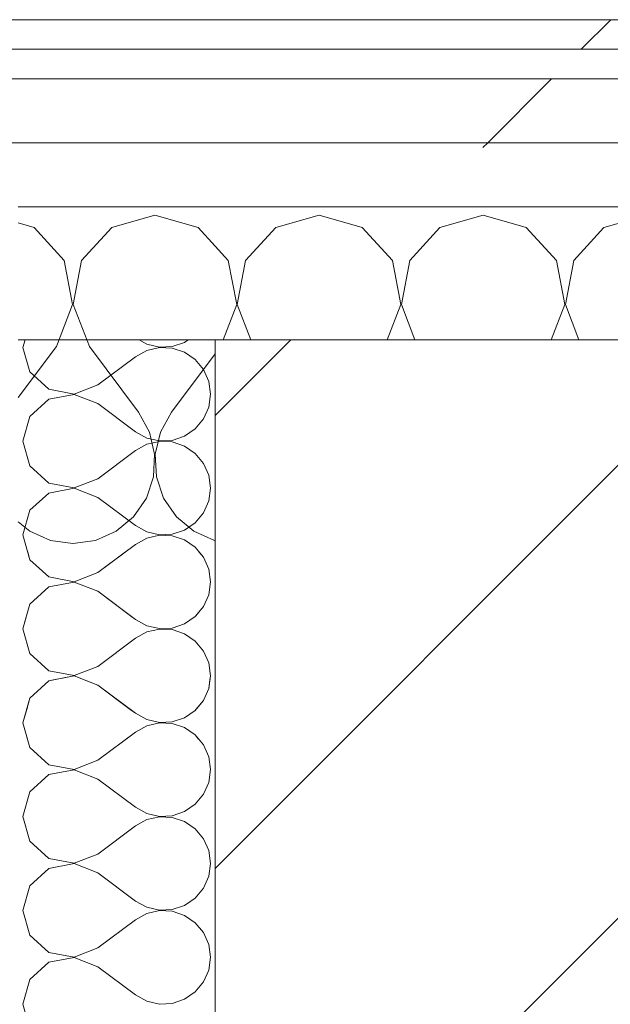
# Model space of a CAD drawing. Header units: millimetres. Extents: x -40968 to 11883, y -18816 to 4378.
# Tile 235 of 256: x 5789 to 5909, y -12124 to -11924. Entities that reach past the tile are written whole.
import ezdxf

# ---------------------------------------------------------------- set-up
doc = ezdxf.new("R2010")
doc.units = ezdxf.units.MM
doc.header["$MEASUREMENT"] = 0
doc.linetypes.add('Wipeout_Contour', pattern=[1000, 0, -1000])
for name, color, linetype in [('02_ACAB_Anotacio Portes', 7, 'Continuous'), ('10_ESTR_Pilars', 7, 'Continuous'), ('Nuevo_08_E_Envans secs', 7, 'Continuous')]:
    doc.layers.add(name, color=color, linetype=linetype)
for name, color, linetype, lineweight in [('02_ACAB_Anotacio Portes_Pluma_Nº__46', 5, 'Continuous', 5), ('10_ESTR_Pilars_Pluma_Nº__28', 7, 'Continuous', 20), ('10_ESTR_Pilars_Pluma_Nº__42', 8, 'Continuous', 25), ('Nuevo_08_E_Envans secs_Pluma_Nº__1', 7, 'Continuous', 5)]:
    doc.layers.add(name, color=color, linetype=linetype, lineweight=lineweight)
for name, color, linetype, lineweight, true_color in [('Nuevo_08_E_Envans secs_Pluma_Nº__102', 7, 'Continuous', 5, 0xcccccc), ('Nuevo_08_E_Envans secs_Pluma_Nº__171', 171, 'Continuous', 13, 0xaaaaff), ('Nuevo_08_E_Envans secs_Pluma_Nº__177', 7, 'Continuous', 15, 0xf7e046)]:
    doc.layers.add(name, color=color, linetype=linetype, lineweight=lineweight, true_color=true_color)
doc.styles.add('Estilo_Generado_1', font='arial.ttf')
pattern_1 = [(45, (0, 0), (-183.848, 183.848), [195, -65]), (45, (7e-14, 183.85), (-183.848, 183.848), [195, -65])]

# ---------------------------------------------------------------- blocks, each defined once
blk = doc.blocks.new('*X146')
at = {"layer": 'Nuevo_08_E_Envans secs_Pluma_Nº__102', "color": 254, "linetype": 'Continuous', "lineweight": 5, "true_color": 0xcccccc}
for p, q in [((5790.81, -12031.98), (5791.27, -12033.58)), ((5805.08, -12036.19), (5810.7, -12031.98)), ((5826.52, -12033.09), (5825.59, -12031.98)), ((5827.58, -12035.49), (5826.52, -12033.09)), ((5791.27, -12033.58), (5795.11, -12037.09)), ((5795.11, -12037.09), (5800.22, -12038.06)), ((5800.22, -12038.06), (5805.08, -12036.19)), ((5827.94, -12038.1), (5827.58, -12035.49)), ((5795.11, -12039.1), (5791.27, -12042.61)), ((5800.22, -12038.13), (5795.11, -12039.1)), ((5805.08, -12040), (5800.22, -12038.13)), ((5827.58, -12040.7), (5827.94, -12038.1)), ((5805.08, -12040), (5811.72, -12044.98)), ((5826.52, -12043.1), (5827.58, -12040.7)), ((5791.27, -12042.61), (5790.59, -12044.98)), ((5824.96, -12044.98), (5826.52, -12043.1))]:
    blk.add_line(p, q, dxfattribs=at)
blk = doc.blocks.new('*X147')
at = {"layer": 'Nuevo_08_E_Envans secs_Pluma_Nº__102', "color": 254, "linetype": 'Continuous', "lineweight": 5, "true_color": 0xcccccc}
for p, q in [((5790.59, -12044.98), (5789.84, -12047.62)), ((5811.72, -12044.98), (5812.7, -12045.71)), ((5822.67, -12046.61), (5824.84, -12045.13)), ((5824.84, -12045.13), (5824.96, -12044.98)), ((5812.7, -12045.71), (5815, -12046.99)), ((5815, -12046.99), (5817.56, -12047.58)), ((5820.18, -12047.45), (5822.67, -12046.61)), ((5789.84, -12047.62), (5791.27, -12052.63)), ((5815, -12048.25), (5812.7, -12049.52)), ((5817.56, -12047.66), (5815, -12048.25)), ((5817.56, -12047.58), (5820.18, -12047.45)), ((5820.18, -12047.78), (5817.56, -12047.66)), ((5822.67, -12048.62), (5820.18, -12047.78)), ((5824.84, -12050.11), (5822.67, -12048.62)), ((5805.08, -12055.24), (5812.7, -12049.52)), ((5826.52, -12052.14), (5824.84, -12050.11)), ((5791.27, -12052.63), (5795.11, -12056.14)), ((5827.58, -12054.54), (5826.52, -12052.14)), ((5827.94, -12057.14), (5827.58, -12054.54)), ((5795.11, -12056.14), (5800.22, -12057.1)), ((5800.22, -12057.1), (5805.08, -12055.24)), ((5800.22, -12057.18), (5796.02, -12057.98)), ((5802.29, -12057.98), (5800.22, -12057.18)), ((5827.82, -12057.98), (5827.94, -12057.14))]:
    blk.add_line(p, q, dxfattribs=at)
blk = doc.blocks.new('*X148')
at = {"layer": 'Nuevo_08_E_Envans secs_Pluma_Nº__102', "color": 254, "linetype": 'Continuous', "lineweight": 5, "true_color": 0xcccccc}
for p, q in [((5795.11, -12058.15), (5791.27, -12061.66)), ((5796.02, -12057.98), (5795.11, -12058.15)), ((5805.08, -12059.05), (5802.29, -12057.98)), ((5805.08, -12059.05), (5811.65, -12063.98)), ((5827.58, -12059.75), (5827.82, -12057.98)), ((5826.52, -12062.15), (5827.58, -12059.75)), ((5791.27, -12061.66), (5790.61, -12063.98)), ((5825, -12063.98), (5826.52, -12062.15))]:
    blk.add_line(p, q, dxfattribs=at)
blk = doc.blocks.new('*X149')
at = {"layer": 'Nuevo_08_E_Envans secs_Pluma_Nº__102', "color": 254, "linetype": 'Continuous', "lineweight": 5, "true_color": 0xcccccc}
for p, q in [((5790.61, -12063.98), (5789.84, -12066.67)), ((5811.65, -12063.98), (5812.7, -12064.76)), ((5812.7, -12064.76), (5815, -12066.03)), ((5822.67, -12065.66), (5824.84, -12064.17)), ((5824.84, -12064.17), (5825, -12063.98)), ((5789.84, -12066.67), (5790.78, -12069.98)), ((5815, -12066.03), (5817.56, -12066.63)), ((5817.56, -12066.71), (5815, -12067.3)), ((5817.56, -12066.63), (5820.18, -12066.5)), ((5820.18, -12066.83), (5817.56, -12066.71)), ((5820.18, -12066.5), (5822.67, -12065.66)), ((5822.67, -12067.67), (5820.18, -12066.83)), ((5810.83, -12069.98), (5812.7, -12068.57)), ((5815, -12067.3), (5812.7, -12068.57)), ((5824.84, -12069.16), (5822.67, -12067.67)), ((5825.52, -12069.98), (5824.84, -12069.16))]:
    blk.add_line(p, q, dxfattribs=at)
blk = doc.blocks.new('*X150')
at = {"layer": 'Nuevo_08_E_Envans secs_Pluma_Nº__102', "color": 254, "linetype": 'Continuous', "lineweight": 5, "true_color": 0xcccccc}
for p, q in [((5790.27, -11988.98), (5789.84, -11990.48)), ((5813.43, -11988.98), (5815, -11989.84)), ((5822.67, -11989.47), (5823.39, -11988.98)), ((5789.84, -11990.48), (5791.27, -11995.48)), ((5815, -11991.11), (5812.7, -11992.38)), ((5815, -11989.84), (5817.56, -11990.44)), ((5817.56, -11990.51), (5815, -11991.11)), ((5817.56, -11990.44), (5820.18, -11990.31)), ((5820.18, -11990.64), (5817.56, -11990.51)), ((5820.18, -11990.31), (5822.67, -11989.47)), ((5822.67, -11991.48), (5820.18, -11990.64)), ((5805.08, -11998.1), (5812.7, -11992.38)), ((5824.84, -11992.97), (5822.67, -11991.48)), ((5826.52, -11994.99), (5824.84, -11992.97)), ((5827.58, -11997.4), (5826.52, -11994.99)), ((5791.27, -11995.48), (5795.11, -11998.99)), ((5795.11, -11998.99), (5800.22, -11999.96)), ((5800.22, -11999.96), (5805.08, -11998.1)), ((5827.94, -12000), (5827.58, -11997.4)), ((5795.11, -12001.01), (5791.27, -12004.52)), ((5800.22, -12000.04), (5795.11, -12001.01)), ((5805.08, -12001.9), (5800.22, -12000.04)), ((5827.58, -12002.6), (5827.94, -12000)), ((5805.08, -12001.9), (5812.7, -12007.62)), ((5826.52, -12005.01), (5827.58, -12002.6)), ((5791.27, -12004.52), (5789.84, -12009.52)), ((5824.84, -12007.03), (5826.52, -12005.01)), ((5822.67, -12008.52), (5824.84, -12007.03)), ((5812.7, -12007.62), (5815, -12008.89)), ((5815, -12008.89), (5817.56, -12009.49)), ((5820.18, -12009.36), (5822.67, -12008.52)), ((5789.84, -12009.52), (5791.27, -12014.53)), ((5815, -12010.16), (5812.7, -12011.43)), ((5817.56, -12009.56), (5815, -12010.16)), ((5817.56, -12009.49), (5820.18, -12009.36)), ((5820.18, -12009.69), (5817.56, -12009.56)), ((5822.67, -12010.53), (5820.18, -12009.69)), ((5824.84, -12012.02), (5822.67, -12010.53)), ((5805.08, -12017.14), (5812.7, -12011.43)), ((5826.52, -12014.04), (5824.84, -12012.02)), ((5791.27, -12014.53), (5795.11, -12018.04)), ((5827.58, -12016.45), (5826.52, -12014.04)), ((5800.22, -12019.01), (5805.08, -12017.14)), ((5827.94, -12019.05), (5827.58, -12016.45)), ((5795.11, -12018.04), (5800.22, -12019.01)), ((5800.22, -12019.09), (5795.11, -12020.05)), ((5805.08, -12020.95), (5800.22, -12019.09)), ((5827.58, -12021.65), (5827.94, -12019.05)), ((5795.11, -12020.05), (5791.27, -12023.56)), ((5805.08, -12020.95), (5812.7, -12026.67)), ((5826.52, -12024.05), (5827.58, -12021.65)), ((5791.27, -12023.56), (5789.84, -12028.57)), ((5824.84, -12026.08), (5826.52, -12024.05)), ((5812.7, -12026.67), (5815, -12027.94)), ((5822.67, -12027.57), (5824.84, -12026.08)), ((5789.84, -12028.57), (5791.27, -12033.58)), ((5815, -12027.94), (5817.56, -12028.53)), ((5817.56, -12028.61), (5815, -12029.2)), ((5817.56, -12028.53), (5820.18, -12028.41)), ((5820.18, -12028.74), (5817.56, -12028.61)), ((5820.18, -12028.41), (5822.67, -12027.57)), ((5822.67, -12029.58), (5820.18, -12028.74)), ((5805.08, -12036.19), (5812.7, -12030.48)), ((5815, -12029.2), (5812.7, -12030.48)), ((5824.84, -12031.06), (5822.67, -12029.58)), ((5826.52, -12033.09), (5824.84, -12031.06)), ((5827.58, -12035.49), (5826.52, -12033.09)), ((5791.27, -12033.58), (5795.11, -12037.09)), ((5795.11, -12037.09), (5800.22, -12038.06)), ((5800.22, -12038.06), (5805.08, -12036.19)), ((5827.94, -12038.1), (5827.58, -12035.49)), ((5795.11, -12039.1), (5791.27, -12042.61)), ((5800.22, -12038.13), (5795.11, -12039.1)), ((5805.08, -12040), (5800.22, -12038.13)), ((5827.58, -12040.7), (5827.94, -12038.1)), ((5805.08, -12040), (5812.7, -12045.71)), ((5826.52, -12043.1), (5827.58, -12040.7)), ((5791.27, -12042.61), (5789.84, -12047.62)), ((5824.84, -12045.13), (5826.52, -12043.1)), ((5822.67, -12046.61), (5824.84, -12045.13)), ((5812.7, -12045.71), (5815, -12046.99)), ((5815, -12046.99), (5817.56, -12047.58)), ((5820.18, -12047.45), (5822.67, -12046.61)), ((5789.84, -12047.62), (5791.27, -12052.63)), ((5815, -12048.25), (5812.7, -12049.52)), ((5817.56, -12047.66), (5815, -12048.25)), ((5817.56, -12047.58), (5820.18, -12047.45)), ((5820.18, -12047.78), (5817.56, -12047.66)), ((5822.67, -12048.62), (5820.18, -12047.78)), ((5824.84, -12050.11), (5822.67, -12048.62)), ((5805.08, -12055.24), (5812.7, -12049.52)), ((5826.52, -12052.14), (5824.84, -12050.11)), ((5791.27, -12052.63), (5795.11, -12056.14)), ((5827.58, -12054.54), (5826.52, -12052.14)), ((5827.94, -12057.14), (5827.58, -12054.54)), ((5795.11, -12056.14), (5800.22, -12057.1)), ((5800.22, -12057.1), (5805.08, -12055.24)), ((5795.11, -12058.15), (5791.27, -12061.66)), ((5800.22, -12057.18), (5795.11, -12058.15)), ((5805.08, -12059.05), (5800.22, -12057.18)), ((5805.08, -12059.05), (5812.7, -12064.76)), ((5827.58, -12059.75), (5827.94, -12057.14)), ((5826.52, -12062.15), (5827.58, -12059.75)), ((5791.27, -12061.66), (5789.84, -12066.67)), ((5824.84, -12064.17), (5826.52, -12062.15)), ((5812.7, -12064.76), (5815, -12066.03)), ((5822.67, -12065.66), (5824.84, -12064.17)), ((5789.84, -12066.67), (5791.27, -12071.67)), ((5815, -12066.03), (5817.56, -12066.63)), ((5817.56, -12066.71), (5815, -12067.3)), ((5817.56, -12066.63), (5820.18, -12066.5)), ((5820.18, -12066.83), (5817.56, -12066.71)), ((5820.18, -12066.5), (5822.67, -12065.66)), ((5822.67, -12067.67), (5820.18, -12066.83)), ((5805.08, -12074.29), (5812.7, -12068.57)), ((5815, -12067.3), (5812.7, -12068.57)), ((5824.84, -12069.16), (5822.67, -12067.67)), ((5826.52, -12071.18), (5824.84, -12069.16)), ((5791.27, -12071.67), (5795.11, -12075.19)), ((5827.58, -12073.59), (5826.52, -12071.18)), ((5800.22, -12076.15), (5805.08, -12074.29)), ((5827.94, -12076.19), (5827.58, -12073.59)), ((5795.11, -12075.19), (5800.22, -12076.15)), ((5800.22, -12076.23), (5795.11, -12077.2)), ((5805.08, -12078.1), (5800.22, -12076.23)), ((5827.58, -12078.79), (5827.94, -12076.19)), ((5795.11, -12077.2), (5791.27, -12080.71)), ((5805.08, -12078.1), (5812.7, -12083.81)), ((5826.52, -12081.2), (5827.58, -12078.79)), ((5791.27, -12080.71), (5789.84, -12085.71)), ((5824.84, -12083.22), (5826.52, -12081.2)), ((5812.7, -12083.81), (5815, -12085.08)), ((5815, -12085.08), (5817.56, -12085.68)), ((5820.18, -12085.55), (5822.67, -12084.71)), ((5822.67, -12084.71), (5824.84, -12083.22)), ((5789.84, -12085.71), (5791.27, -12090.72)), ((5815, -12086.35), (5812.7, -12087.62)), ((5817.56, -12085.75), (5815, -12086.35)), ((5817.56, -12085.68), (5820.18, -12085.55)), ((5820.18, -12085.88), (5817.56, -12085.75)), ((5822.67, -12086.72), (5820.18, -12085.88)), ((5824.84, -12088.21), (5822.67, -12086.72)), ((5805.08, -12093.33), (5812.7, -12087.62)), ((5826.52, -12090.23), (5824.84, -12088.21)), ((5791.27, -12090.72), (5795.11, -12094.23)), ((5827.58, -12092.64), (5826.52, -12090.23)), ((5827.94, -12095.24), (5827.58, -12092.64)), ((5795.11, -12094.23), (5800.22, -12095.2)), ((5800.22, -12095.2), (5805.08, -12093.33)), ((5795.11, -12096.24), (5791.27, -12099.75)), ((5800.22, -12095.28), (5795.11, -12096.24)), ((5805.08, -12097.14), (5800.22, -12095.28)), ((5827.58, -12097.84), (5827.94, -12095.24)), ((5805.08, -12097.14), (5812.7, -12102.86)), ((5826.52, -12100.25), (5827.58, -12097.84)), ((5791.27, -12099.75), (5789.84, -12104.76)), ((5824.84, -12102.27), (5826.52, -12100.25)), ((5812.7, -12102.86), (5815, -12104.13)), ((5822.67, -12103.76), (5824.84, -12102.27)), ((5789.84, -12104.76), (5791.27, -12109.77)), ((5815, -12104.13), (5817.56, -12104.72)), ((5817.56, -12104.8), (5815, -12105.4)), ((5817.56, -12104.72), (5820.18, -12104.6)), ((5820.18, -12104.93), (5817.56, -12104.8)), ((5820.18, -12104.6), (5822.67, -12103.76)), ((5822.67, -12105.77), (5820.18, -12104.93)), ((5805.08, -12112.38), (5812.7, -12106.67)), ((5815, -12105.4), (5812.7, -12106.67)), ((5824.84, -12107.26), (5822.67, -12105.77)), ((5826.52, -12109.28), (5824.84, -12107.26)), ((5791.27, -12109.77), (5795.11, -12113.28)), ((5827.58, -12111.68), (5826.52, -12109.28)), ((5800.22, -12114.25), (5805.08, -12112.38)), ((5827.94, -12114.29), (5827.58, -12111.68)), ((5795.11, -12113.28), (5800.22, -12114.25)), ((5800.22, -12114.32), (5795.11, -12115.29)), ((5805.08, -12116.19), (5800.22, -12114.32)), ((5827.58, -12116.89), (5827.94, -12114.29)), ((5795.11, -12115.29), (5791.27, -12118.8)), ((5805.08, -12116.19), (5812.7, -12121.9)), ((5826.52, -12119.29), (5827.58, -12116.89)), ((5791.27, -12118.8), (5789.84, -12123.81)), ((5824.84, -12121.32), (5826.52, -12119.29)), ((5812.7, -12121.9), (5815, -12123.18)), ((5820.18, -12123.64), (5822.67, -12122.8)), ((5822.67, -12122.8), (5824.84, -12121.32)), ((5789.84, -12123.81), (5791.27, -12128.82)), ((5815, -12123.18), (5817.56, -12123.77)), ((5817.56, -12123.77), (5820.18, -12123.64))]:
    blk.add_line(p, q, dxfattribs=at)
blk = doc.blocks.new('Muro_79_1', base_point=(5828.89, -11988.98))
at = {"layer": 'Nuevo_08_E_Envans secs_Pluma_Nº__1', "color": 7, "linetype": 'Continuous', "lineweight": 5, "flags": 128}
blk.add_lwpolyline([(5788.89, -11988.98), (5828.89, -11988.98)], dxfattribs=at)
at = {"layer": 'Nuevo_08_E_Envans secs', "color": 7, "lineweight": 20}
for name in ['*X150', '*X146', '*X147', '*X148', '*X149']:
    blk.add_blockref(name, (0, 0), dxfattribs=at)
blk = doc.blocks.new('*X397')
at = {"layer": 'Nuevo_08_E_Envans secs_Pluma_Nº__102', "color": 254, "linetype": 'Continuous', "lineweight": 5, "true_color": 0xcccccc}
for p, q in [((5850, -11963.64), (5841.24, -11966.13)), ((5858.76, -11966.13), (5850, -11963.64)), ((5883.33, -11963.64), (5874.57, -11966.13)), ((5892.1, -11966.13), (5883.33, -11963.64)), ((5916.67, -11963.64), (5907.9, -11966.13)), ((5925.43, -11966.13), (5916.67, -11963.64)), ((5950, -11963.64), (5941.24, -11966.13)), ((5958.76, -11966.13), (5950, -11963.64)), ((5983.33, -11963.64), (5974.57, -11966.13)), ((5992.1, -11966.13), (5983.33, -11963.64)), ((6016.67, -11963.64), (6007.9, -11966.13)), ((6025.43, -11966.13), (6016.67, -11963.64)), ((6050, -11963.64), (6041.24, -11966.13)), ((6058.76, -11966.13), (6050, -11963.64)), ((6082.11, -11963.99), (6074.57, -11966.13)), ((5841.24, -11966.13), (5835.09, -11972.86)), ((5864.91, -11972.86), (5858.76, -11966.13)), ((5874.57, -11966.13), (5868.43, -11972.86)), ((5898.24, -11972.86), (5892.1, -11966.13)), ((5907.9, -11966.13), (5901.76, -11972.86)), ((5931.57, -11972.86), (5925.43, -11966.13)), ((5941.24, -11966.13), (5935.09, -11972.86)), ((5964.91, -11972.86), (5958.76, -11966.13)), ((5974.57, -11966.13), (5968.43, -11972.86)), ((5998.24, -11972.86), (5992.1, -11966.13)), ((6007.9, -11966.13), (6001.76, -11972.86)), ((6031.57, -11972.86), (6025.43, -11966.13)), ((6041.24, -11966.13), (6035.09, -11972.86)), ((6064.91, -11972.86), (6058.76, -11966.13)), ((6074.57, -11966.13), (6068.43, -11972.86)), ((5831.57, -11972.86), (5828.89, -11969.92)), ((5833.27, -11981.81), (5831.57, -11972.86)), ((5835.09, -11972.86), (5833.4, -11981.81)), ((5866.6, -11981.81), (5864.91, -11972.86)), ((5868.43, -11972.86), (5866.73, -11981.81)), ((5899.93, -11981.81), (5898.24, -11972.86)), ((5901.76, -11972.86), (5900.07, -11981.81)), ((5933.27, -11981.81), (5931.57, -11972.86)), ((5935.09, -11972.86), (5933.4, -11981.81)), ((5966.6, -11981.81), (5964.91, -11972.86)), ((5968.43, -11972.86), (5966.73, -11981.81)), ((5999.93, -11981.81), (5998.24, -11972.86)), ((6001.76, -11972.86), (6000.07, -11981.81)), ((6033.27, -11981.81), (6031.57, -11972.86)), ((6035.09, -11972.86), (6033.4, -11981.81)), ((6066.6, -11981.81), (6064.91, -11972.86)), ((6068.43, -11972.86), (6066.73, -11981.81)), ((5830.51, -11988.98), (5833.27, -11981.81)), ((5833.4, -11981.81), (5836.15, -11988.98)), ((5863.85, -11988.98), (5866.6, -11981.81)), ((5866.73, -11981.81), (5869.49, -11988.98)), ((5897.18, -11988.98), (5899.93, -11981.81)), ((5900.07, -11981.81), (5902.82, -11988.98)), ((5930.51, -11988.98), (5933.27, -11981.81)), ((5933.4, -11981.81), (5936.15, -11988.98)), ((5963.85, -11988.98), (5966.6, -11981.81)), ((5966.73, -11981.81), (5969.49, -11988.98)), ((5997.18, -11988.98), (5999.93, -11981.81)), ((6000.07, -11981.81), (6002.82, -11988.98)), ((6030.51, -11988.98), (6033.27, -11981.81)), ((6033.4, -11981.81), (6036.15, -11988.98)), ((6063.85, -11988.98), (6066.6, -11981.81)), ((6066.73, -11981.81), (6069.49, -11988.98))]:
    blk.add_line(p, q, dxfattribs=at)
blk = doc.blocks.new('*X398')
at = {"layer": 'Nuevo_08_E_Envans secs_Pluma_Nº__102', "color": 254, "linetype": 'Continuous', "lineweight": 5, "true_color": 0xcccccc}
for p, q in [((5816.67, -11963.64), (5807.9, -11966.13)), ((5825.43, -11966.13), (5816.67, -11963.64)), ((5792.1, -11966.13), (5788.89, -11965.22)), ((5798.24, -11972.86), (5792.1, -11966.13)), ((5807.9, -11966.13), (5801.76, -11972.86)), ((5828.89, -11969.92), (5825.43, -11966.13)), ((5799.93, -11981.81), (5798.24, -11972.86)), ((5801.76, -11972.86), (5800.07, -11981.81)), ((5796.67, -11990.31), (5799.93, -11981.81)), ((5800.07, -11981.81), (5803.33, -11990.31)), ((5796.67, -11990.31), (5788.89, -12000.68)), ((5803.33, -11990.31), (5813.33, -12003.64)), ((5828.89, -11991.79), (5820, -12003.64)), ((5815.56, -12007.67), (5813.33, -12003.64)), ((5820, -12003.64), (5817.77, -12007.67)), ((5816.6, -12012.15), (5815.56, -12007.67)), ((5817.77, -12007.67), (5816.73, -12012.15)), ((5816.38, -12016.74), (5816.6, -12012.15)), ((5816.73, -12012.15), (5816.96, -12016.74)), ((5814.91, -12021.1), (5816.38, -12016.74)), ((5816.96, -12016.74), (5818.43, -12021.1)), ((5812.3, -12024.89), (5814.91, -12021.1)), ((5818.43, -12021.1), (5821.03, -12024.89)), ((5808.76, -12027.82), (5812.3, -12024.89)), ((5821.03, -12024.89), (5824.57, -12027.82)), ((5788.89, -12025.88), (5791.24, -12027.82)), ((5791.24, -12027.82), (5795.45, -12029.67)), ((5804.55, -12029.67), (5808.76, -12027.82)), ((5824.57, -12027.82), (5828.78, -12029.67)), ((5795.45, -12029.67), (5800, -12030.31)), ((5800, -12030.31), (5804.55, -12029.67)), ((5828.78, -12029.67), (5828.89, -12029.69))]:
    blk.add_line(p, q, dxfattribs=at)
blk = doc.blocks.new('Muro_133_1', base_point=(6082.11, -12069.98))
at = {"layer": 'Nuevo_08_E_Envans secs', "color": 7, "lineweight": 20}
for name in ['*X398', '*X397']:
    blk.add_blockref(name, (0, 0), dxfattribs=at)
at = {"color": 254, "linetype": 'Wipeout_Contour', "lineweight": 0, "ltscale": 52495.273626}
blk.add_wipeout([(4807.4, -11929.98), (6082.11, -11929.98), (6082.11, -11923.98), (4807.4, -11923.98)], dxfattribs=at).dxf.layer = 'Nuevo_08_E_Envans secs'
at = {"color": 254, "linetype": 'Wipeout_Contour', "lineweight": 0, "ltscale": 52551.649645}
blk.add_wipeout([(4807.4, -11948.98), (6082.11, -11948.98), (6082.11, -11935.98), (4807.4, -11935.98)], dxfattribs=at).dxf.layer = 'Nuevo_08_E_Envans secs'
at = {"layer": 'Nuevo_08_E_Envans secs_Pluma_Nº__171', "linetype": 'Continuous', "lineweight": 13, "true_color": 0xaaaaff}
h = blk.add_hatch(dxfattribs=at)
h.set_pattern_fill('Panellat_HPL_0001', color=161, style=0, pattern_type=2)
h.set_pattern_definition(pattern_1)
h.paths.add_polyline_path([(4807.4, -11929.98), (6082.11, -11929.98), (6082.11, -11923.98), (4807.4, -11923.98)])
at = {"layer": 'Nuevo_08_E_Envans secs_Pluma_Nº__177', "linetype": 'Continuous', "lineweight": 15, "true_color": 0xf7e046}
h = blk.add_hatch(dxfattribs=at)
h.set_pattern_fill('Panellat_HPL_0001', color=53, style=0, pattern_type=2)
h.set_pattern_definition(pattern_1)
h.paths.add_polyline_path([(4807.4, -11948.98), (6082.11, -11948.98), (6082.11, -11935.98), (4807.4, -11935.98)])
at = {"layer": 'Nuevo_08_E_Envans secs_Pluma_Nº__1', "color": 7, "linetype": 'Continuous', "lineweight": 5}
for p, q in [((6082.11, -11929.98), (4807.4, -11929.98)), ((6082.11, -11935.98), (4807.4, -11935.98))]:
    blk.add_line(p, q, dxfattribs=at)
at = {"layer": 'Nuevo_08_E_Envans secs_Pluma_Nº__1', "color": 7, "linetype": 'Continuous', "lineweight": 5, "flags": 128}
blk.add_lwpolyline([(6082.11, -11923.98), (4807.4, -11923.98)], dxfattribs=at)
at = {"color": 254, "linetype": 'Wipeout_Contour', "lineweight": 0, "ltscale": 52598.941549}
blk.add_wipeout([(4807.4, -11961.98), (6082.11, -11961.98), (6082.11, -11948.98), (4807.4, -11948.98)], dxfattribs=at).dxf.layer = 'Nuevo_08_E_Envans secs'
at = {"layer": 'Nuevo_08_E_Envans secs_Pluma_Nº__177', "linetype": 'Continuous', "lineweight": 15, "true_color": 0xf7e046}
h = blk.add_hatch(dxfattribs=at)
h.set_pattern_fill('Panellat_HPL_0001', color=53, style=0, pattern_type=2)
h.set_pattern_definition(pattern_1)
h.paths.add_polyline_path([(4807.4, -11961.98), (6082.11, -11961.98), (6082.11, -11948.98), (4807.4, -11948.98)])
at = {"layer": 'Nuevo_08_E_Envans secs_Pluma_Nº__1', "color": 7, "linetype": 'Continuous', "lineweight": 5}
for p, q in [((6082.11, -11948.98), (4807.4, -11948.98)), ((5828.89, -11961.98), (5788.89, -11961.98)), ((6082.11, -11961.98), (5828.89, -11961.98))]:
    blk.add_line(p, q, dxfattribs=at)
blk = doc.blocks.new('Pilar_11_1', base_point=(6003.89, -12213.98))
at = {"color": 254, "linetype": 'Wipeout_Contour', "lineweight": 0, "ltscale": 54444.480157}
blk.add_wipeout([(5828.89, -12438.98), (6178.89, -12438.98), (6178.89, -11988.98), (5828.89, -11988.98)], dxfattribs=at).dxf.layer = '10_ESTR_Pilars'
at = {"layer": '10_ESTR_Pilars_Pluma_Nº__42', "linetype": 'Continuous', "lineweight": 25}
h = blk.add_hatch(dxfattribs=at)
h.set_pattern_fill('00_GCT_trama_45º_e1_400__05', color=8, style=0, pattern_type=2)
h.set_pattern_definition([(45, (0, 0), (-45.96194, 45.96194), [])])
h.paths.add_polyline_path([(5828.89, -12438.98), (6178.89, -12438.98), (6178.89, -11988.98), (5828.89, -11988.98)])
at = {"layer": '10_ESTR_Pilars_Pluma_Nº__28', "color": 7, "linetype": 'Continuous', "lineweight": 20, "flags": 128}
blk.add_lwpolyline([(5828.89, -12438.98), (6178.89, -12438.98), (6178.89, -11988.98), (5828.89, -11988.98)], close=True, dxfattribs=at)
blk = doc.blocks.new('Etiqueta_17_1', base_point=(4264.22, -13257.82))
at = {"layer": '02_ACAB_Anotacio Portes_Pluma_Nº__46', "color": 5, "lineweight": 5, "insert": (3596.54, -13257.82), "char_height": 300, "attachment_point": 2, "rotation": 90, "style": 'Estilo_Generado_1'}
blk.add_mtext('\\A1;{\\pqc;\\pt0,46000;\\fArial|b0|i0|c0|p0;\\W1.000000;P- Transfer\\fArial|b0|i0|c0|p0;\\W1.000000;\\A1{\\H.66x;\\S^  ;}\\fArial|b0|i0|c0|p0;\\W1.000000;\\fArial|b0|i0|c0|p0;\\W1.000000;\\A1{\\H.66x;\\S^  ;}\\fArial|b0|i0|c0|p0;\\W1.000000; \\fArial|b0|i0|c0|p0;\\W1.000000;\\fArial|b0|i0|c0|p0;\\W1.000000;\\fArial|b0|i0|c0|p0;\\W1.000000;\\fArial|b0|i0|c0|p0;\\W1.000000;\\fArial|b0|i0|c0|p0;\\W1.000000;\\fArial|b0|i0|c0|p0;\\W1.000000;\\fArial|b0|i0|c0|p0;\\W1.000000;\\fArial|b0|i0|c0|p0;\\W1.000000;\\fArial|b0|i0|c0|p0;\\W1.000000;\\fArial|b0|i0|c0|p0;\\W1.000000;\\fArial|b0|i0|c0|p0;\\W1.000000;\\fArial|b0|i0|c0|p0;\\W1.000000;\\fArial|b0|i0|c0|p0;\\W1.000000;\\fArial|b0|i0|c0|p0;\\W1.000000;\\fArial|b0|i0|c0|p0;\\W1.000000;\\fArial|b0|i0|c0|p0;\\W1.000000;\\fArial|b0|i0|c0|p0;\\W1.000000;\\fArial|b0|i0|c0|p0;\\W1.000000;\\fArial|b0|i0|c0|p0;\\W1.000000;\\fArial|b0|i0|c0|p0;\\W1.000000;\\fArial|b0|i0|c0|p0;\\W1.000000;\\fArial|b0|i0|c0|p0;\\W1.000000;\\fArial|b0|i0|c0|p0;\\W1.000000;\\fArial|b0|i0|c0|p0;\\W1.000000;\\fArial|b0|i0|c0|p0;\\W1.000000;\\fArial|b0|i0|c0|p0;\\W1.000000;\\fArial|b0|i0|c0|p0;\\W1.000000;\\fArial|b0|i0|c0|p0;\\W1.000000;\\fArial|b0|i0|c0|p0;\\W1.000000;\\fArial|b0|i0|c0|p0;\\W1.000000;\\fArial|b0|i0|c0|p0;\\W1.000000;\\fArial|b0|i0|c0|p0;\\W1.000000;\\fArial|b0|i0|c0|p0;\\W1.000000;\\fArial|b0|i0|c0|p0;\\W1.000000;\\fArial|b0|i0|c0|p0;\\W1.000000;\\fArial|b0|i0|c0|p0;\\W1.000000;\\fArial|b0|i0|c0|p0;\\W1.000000;\\fArial|b0|i0|c0|p0;\\W1.000000;\\fArial|b0|i0|c0|p0;\\W1.000000;\\fArial|b0|i0|c0|p0;\\W1.000000;\\fArial|b0|i0|c0|p0;\\W1.000000;\\fArial|b0|i0|c0|p0;\\W1.000000;\\fArial|b0|i0|c0|p0;\\W1.000000;}', dxfattribs=at)
blk = doc.blocks.new('Etiqueta_26_1', base_point=(4637.35, -12835.88))
at = {"layer": '02_ACAB_Anotacio Portes_Pluma_Nº__46', "color": 5, "lineweight": 5, "insert": (4975.49, -12835.88), "char_height": 300, "attachment_point": 2, "rotation": 90, "style": 'Estilo_Generado_1'}
blk.add_mtext('\\A1;{\\pqc;\\pt0,46000;\\fArial|b0|i0|c0|p0;\\W1.000000;PF-1\\fArial|b0|i0|c0|p0;\\W1.000000;\\A1{\\H.66x;\\S^  ;}\\fArial|b0|i0|c0|p0;\\W1.000000;\\fArial|b0|i0|c0|p0;\\W1.000000;\\A1{\\H.66x;\\S^  ;}\\fArial|b0|i0|c0|p0;\\W1.000000; \\fArial|b0|i0|c0|p0;\\W1.000000;\\fArial|b0|i0|c0|p0;\\W1.000000;\\fArial|b0|i0|c0|p0;\\W1.000000;\\fArial|b0|i0|c0|p0;\\W1.000000;\\fArial|b0|i0|c0|p0;\\W1.000000;\\fArial|b0|i0|c0|p0;\\W1.000000;\\fArial|b0|i0|c0|p0;\\W1.000000;\\fArial|b0|i0|c0|p0;\\W1.000000;\\fArial|b0|i0|c0|p0;\\W1.000000;\\fArial|b0|i0|c0|p0;\\W1.000000;\\fArial|b0|i0|c0|p0;\\W1.000000;\\fArial|b0|i0|c0|p0;\\W1.000000;\\fArial|b0|i0|c0|p0;\\W1.000000;\\fArial|b0|i0|c0|p0;\\W1.000000;\\fArial|b0|i0|c0|p0;\\W1.000000;\\fArial|b0|i0|c0|p0;\\W1.000000;\\fArial|b0|i0|c0|p0;\\W1.000000;\\fArial|b0|i0|c0|p0;\\W1.000000;\\fArial|b0|i0|c0|p0;\\W1.000000;\\fArial|b0|i0|c0|p0;\\W1.000000;\\fArial|b0|i0|c0|p0;\\W1.000000;\\fArial|b0|i0|c0|p0;\\W1.000000;\\fArial|b0|i0|c0|p0;\\W1.000000;\\fArial|b0|i0|c0|p0;\\W1.000000;\\fArial|b0|i0|c0|p0;\\W1.000000;\\fArial|b0|i0|c0|p0;\\W1.000000;\\fArial|b0|i0|c0|p0;\\W1.000000;\\fArial|b0|i0|c0|p0;\\W1.000000;\\fArial|b0|i0|c0|p0;\\W1.000000;\\fArial|b0|i0|c0|p0;\\W1.000000;\\fArial|b0|i0|c0|p0;\\W1.000000;\\fArial|b0|i0|c0|p0;\\W1.000000;\\fArial|b0|i0|c0|p0;\\W1.000000;\\fArial|b0|i0|c0|p0;\\W1.000000;\\fArial|b0|i0|c0|p0;\\W1.000000;\\fArial|b0|i0|c0|p0;\\W1.000000;\\fArial|b0|i0|c0|p0;\\W1.000000;\\fArial|b0|i0|c0|p0;\\W1.000000;\\fArial|b0|i0|c0|p0;\\W1.000000;\\fArial|b0|i0|c0|p0;\\W1.000000;\\fArial|b0|i0|c0|p0;\\W1.000000;\\fArial|b0|i0|c0|p0;\\W1.000000;\\fArial|b0|i0|c0|p0;\\W1.000000;}', dxfattribs=at)

msp = doc.modelspace()

# ---------------------------------------------------------------- block references
at = {"layer": 'Nuevo_08_E_Envans secs', "color": 7, "lineweight": 20}
msp.add_blockref('Muro_79_1', (5828.89, -11988.98), dxfattribs=at)

# ---------------------------------------------------------------- next in the draw order: block references
msp.add_blockref('Muro_133_1', (6082.11, -12069.98), dxfattribs=at)

# ---------------------------------------------------------------- next in the draw order: block references
at = {"layer": '10_ESTR_Pilars', "color": 7, "lineweight": 20}
msp.add_blockref('Pilar_11_1', (6003.89, -12213.98), dxfattribs=at)

# ---------------------------------------------------------------- next in the draw order: block references
at = {"layer": '02_ACAB_Anotacio Portes', "color": 5, "linetype": 'Continuous', "lineweight": 5}
msp.add_blockref('Etiqueta_17_1', (4264.22, -13257.82), dxfattribs=at)

# ---------------------------------------------------------------- next in the draw order: block references
msp.add_blockref('Etiqueta_26_1', (4637.35, -12835.88), dxfattribs=at)

doc.saveas('drawing.dxf')
